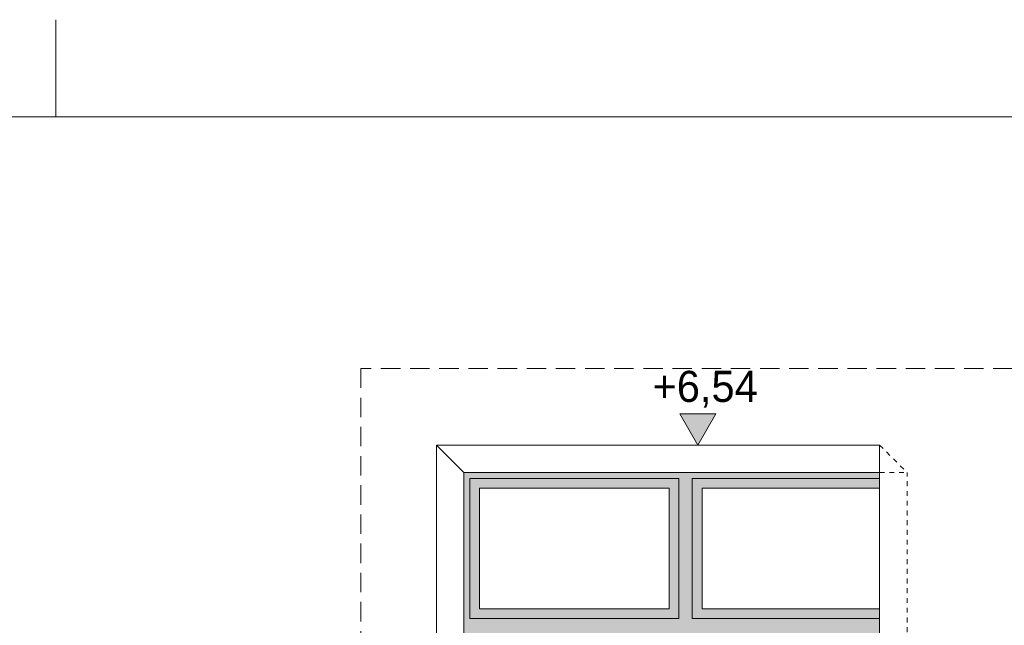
# Model space of a CAD drawing. Extents: x -366324 to -207045, y 68808 to 138616.
# Tile 123 of 170: x -225412 to -220347, y 95546 to 98658. Entities that reach past the tile are written whole.
import ezdxf

# ---------------------------------------------------------------- set-up
doc = ezdxf.new("R2010")
doc.units = 0
doc.header["$MEASUREMENT"] = 0
doc.linetypes.add('Hidden Line', pattern=[50, 25, -25])
doc.linetypes.add('Krawędzie ukryte', pattern=[150, 100, -50])
doc.layers.add('Arch kolorystyka_Nr_Pióra__2', color=7, linetype='Continuous', lineweight=13, true_color=0x7f7f7f)
for name, color, linetype, lineweight in [('Arch okna_Nr_Pióra__21', 7, 'Continuous', 9), ('ARCH TABELA_Nr_Pióra__21', 7, 'Continuous', 9), ('Arch wymiary_Nr_Pióra__21', 7, 'Continuous', 9), ('Arch ściany zewnętrzne_Nr_Pióra__21', 7, 'Continuous', 9), ('INWENT.ŚCIANY_Nr_Pióra__21', 7, 'Continuous', 9)]:
    doc.layers.add(name, color=color, linetype=linetype, lineweight=lineweight)
doc.layers.add('Arch wymiary', color=7, linetype='Continuous')
doc.styles.add('GENERATED_STYLE_1', font='txt')

# ---------------------------------------------------------------- blocks, each defined once
blk = doc.blocks.new('Wymiary_128', base_point=(-221923.7, 96472))
at = {"layer": 'Arch wymiary_Nr_Pióra__21', "linetype": 'Continuous'}
blk.add_hatch(color=256, dxfattribs=at).paths.add_polyline_path([(-221923.7, 96472), (-222016.5, 96632), (-221830.9, 96632)], flags=0)
for p, q in [((-221923.7, 96472), (-222016.5, 96632)), ((-222016.5, 96632), (-221830.9, 96632)), ((-221830.9, 96632), (-221923.7, 96472)), ((-221923.7, 96472), (-222043.7, 96472)), ((-221923.7, 96472), (-221803.7, 96472))]:
    blk.add_line(p, q, dxfattribs=at)
at = {"layer": 'Arch wymiary_Nr_Pióra__21', "insert": (-222157.1, 96664), "char_height": 160, "attachment_point": 7, "style": 'GENERATED_STYLE_1'}
blk.add_mtext('{+6,54}', dxfattribs=at)

msp = doc.modelspace()

# ---------------------------------------------------------------- hatches: boundary and pattern name
at = {"layer": 'Arch kolorystyka_Nr_Pióra__2', "linetype": 'Continuous'}
h = msp.add_hatch(color=256, dxfattribs=at)
h.paths.add_polyline_path([(-220988.5, 96330.6), (-223127.1, 96330.6), (-223127.1, 93722.8), (-223047.1, 93722.8), (-223047.1, 95460.6), (-222072.1, 95460.6), (-222072.1, 93722.8), (-221902.1, 93722.8), (-221902.1, 95460.6), (-220988.5, 95460.6), (-220988.5, 95630.6), (-221902.1, 95630.6), (-221902.1, 96250.6), (-220988.5, 96250.6)], flags=0)
h.paths.add_polyline_path([(-223047.1, 95630.6), (-223047.1, 96250.6), (-222072.1, 96250.6), (-222072.1, 95630.6)], flags=0)

# ---------------------------------------------------------------- linework, layer by layer
at = {"layer": 'Arch okna_Nr_Pióra__21', "linetype": 'Hidden Line'}
for p in [(-220988.5, 96472), (-220988.5, 96330.6), (-220847.1, 93510.6)]:
    msp.add_line(p, (-220847.1, 96330.6), dxfattribs=at)
at = {"layer": 'Arch okna_Nr_Pióra__21', "linetype": 'Continuous'}
for p, q in [((-223097.1, 96300.6), (-222022.1, 96300.6)), ((-223097.1, 96300.6), (-223097.1, 95580.6)), ((-222022.1, 96300.6), (-222022.1, 95580.6)), ((-221952.1, 96300.6), (-221952.1, 95580.6)), ((-221952.1, 96300.6), (-220988.5, 96300.6)), ((-223047.1, 96250.6), (-222072.1, 96250.6)), ((-223047.1, 96250.6), (-223047.1, 95630.6)), ((-222072.1, 96250.6), (-222072.1, 95630.6)), ((-221902.1, 96250.6), (-220988.5, 96250.6)), ((-221902.1, 96250.6), (-221902.1, 95630.6)), ((-223047.1, 95630.6), (-222072.1, 95630.6)), ((-221902.1, 95630.6), (-220988.5, 95630.6)), ((-223097.1, 95580.6), (-222022.1, 95580.6)), ((-221952.1, 95580.6), (-220988.5, 95580.6))]:
    msp.add_line(p, q, dxfattribs=at)
at = {"layer": 'ARCH TABELA_Nr_Pióra__21', "linetype": 'Continuous'}
for p, q in [((-225226.9, 98158.4), (-225226.9, 98658.4)), ((-225226.9, 98158.4), (-225226.9, 98658.4)), ((-248476.9, 98158.4), (-207726.9, 98158.4))]:
    msp.add_line(p, q, dxfattribs=at)
at = {"layer": 'Arch ściany zewnętrzne_Nr_Pióra__21', "linetype": 'Continuous'}
for p, q in [((-223268.5, 96472), (-220988.5, 96472)), ((-223268.5, 96472), (-223127.1, 96330.6)), ((-223268.5, 93722.8), (-223268.5, 96472)), ((-220988.5, 93652), (-220988.5, 96472)), ((-223127.1, 96330.6), (-220988.5, 96330.6)), ((-223127.1, 93722.8), (-223127.1, 96330.6))]:
    msp.add_line(p, q, dxfattribs=at)
at = {"layer": 'INWENT.ŚCIANY_Nr_Pióra__21', "linetype": 'Krawędzie ukryte'}
for p, q in [((-217004, 96865.6), (-223657.2, 96865.6)), ((-223657.2, 96865.6), (-223657.2, 90865.6))]:
    msp.add_line(p, q, dxfattribs=at)

# ---------------------------------------------------------------- block references
at = {"layer": 'Arch wymiary', "linetype": 'Continuous'}
msp.add_blockref('Wymiary_128', (-221923.7, 96472), dxfattribs=at)

doc.saveas('drawing.dxf')
